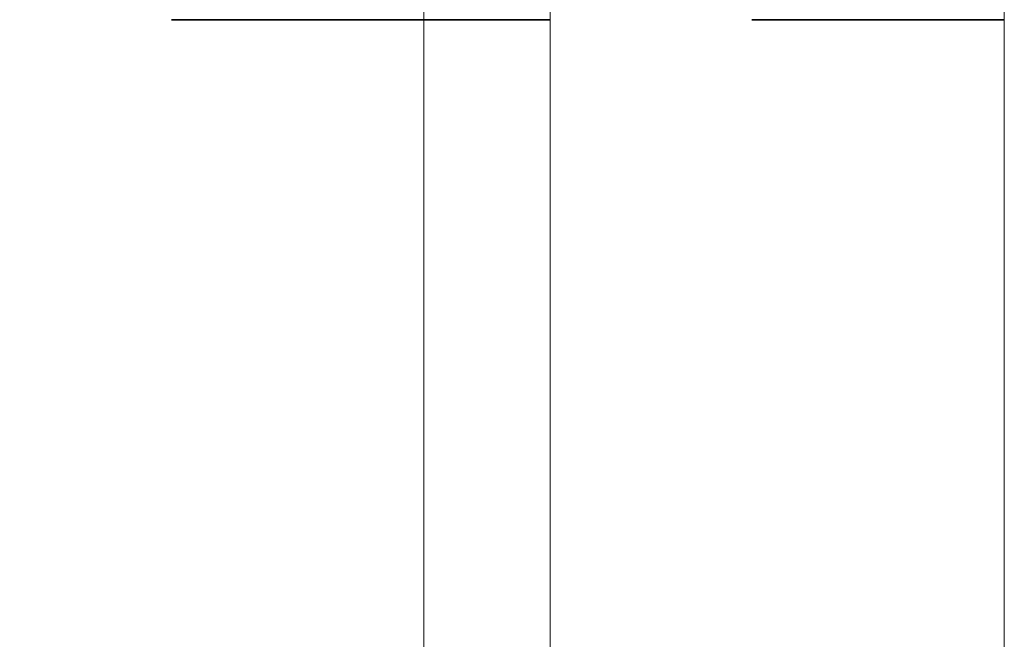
# Model space of a CAD drawing. Header units: metres. Extents: x -16.9 to 14.1, y -9.7 to 11.
# Tile 233 of 256: x -6.588 to -6.198, y -0.864 to -0.619. Entities that reach past the tile are written whole.
import ezdxf

# ---------------------------------------------------------------- set-up
doc = ezdxf.new("R2010")
doc.units = ezdxf.units.M
doc.linetypes.add('Tiret', pattern=[0.00635, 0.003175, -0.003175])
doc.layers.add('S-BEAM', color=12, linetype='Continuous', lineweight=18)
doc.layers.add('S-BEAM-HDLN', color=1, linetype='Tiret', lineweight=18)

msp = doc.modelspace()

# ---------------------------------------------------------------- linework, layer by layer
at = {"layer": 'S-BEAM'}
for p, q in [((-6.19782, -3.37279), (-6.19782, 2.92263)), ((-6.42782, -0.26398), (-6.42782, -1.46463)), ((-6.37782, -0.26398), (-6.37782, -1.46463))]:
    msp.add_line(p, q, dxfattribs=at)
at = {"layer": 'S-BEAM', "color": 1, "linetype": 'Tiret', "lineweight": 35}
for p, q in [((-6.42782, -0.61878), (-6.97817, -0.61878)), ((-6.19782, -0.61878), (-6.37782, -0.61878))]:
    msp.add_line(p, q, dxfattribs=at)
at = {"layer": 'S-BEAM-HDLN', "lineweight": 35}
msp.add_line((-6.37787, -0.61878), (-6.42777, -0.61878), dxfattribs=at)

doc.saveas('drawing.dxf')
